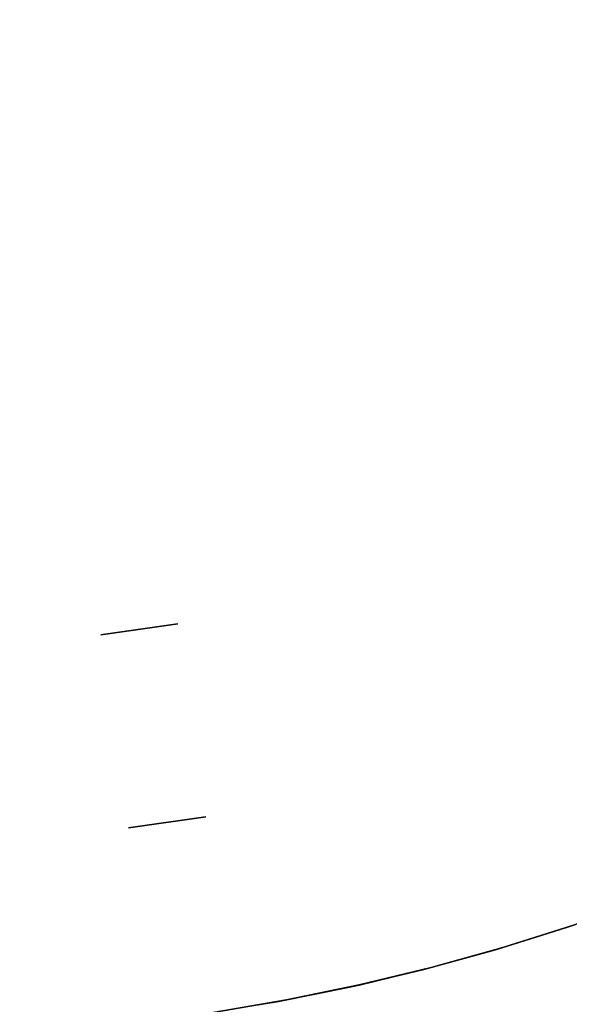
# Model space of a CAD drawing. Header units: millimetres. Extents: x 220 to 1240, y -2940 to -1929.
# Tile 32 of 59: x 750 to 835, y -2759 to -2608. Entities that reach past the tile are written whole.
import ezdxf

# ---------------------------------------------------------------- set-up
doc = ezdxf.new("R2010")
doc.units = ezdxf.units.MM

msp = doc.modelspace()

# ---------------------------------------------------------------- linework, layer by layer
at = {"extrusion": (1.51515e-05, -2.17846e-06, 1)}
msp.add_lwpolyline([(413.37, -2341.54), (410.35, -2352.55), (407.7, -2363.66), (405.44, -2374.86), (403.57, -2386.13), (402.09, -2397.46), (401.01, -2408.83), (400.32, -2420.23), (400.02, -2431.65), (400.12, -2443.08), (400.61, -2454.49), (401.5, -2465.88), (402.78, -2477.23), (404.46, -2488.53), (406.52, -2499.76), (408.97, -2510.92), (411.81, -2521.99), (415.03, -2532.95), (418.63, -2543.79), (422.59, -2554.5), (426.93, -2565.07), (431.63, -2575.48), (436.69, -2585.72), (442.1, -2595.78), (447.85, -2605.65), (453.95, -2615.32), (460.37, -2624.76), (467.12, -2633.98), (474.18, -2642.96), (481.55, -2651.69), (489.21, -2660.16), (497.17, -2668.36), (505.4, -2676.28), (513.9, -2683.91), (522.66, -2691.24), (531.67, -2698.26), (540.92, -2704.97), (550.4, -2711.35), (560.08, -2717.4), (569.98, -2723.11), (580.06, -2728.48), (590.33, -2733.49), (600.76, -2738.15), (611.34, -2742.44), (622.07, -2746.36), (632.93, -2749.91), (643.91, -2753.08), (654.98, -2755.87), (666.15, -2758.27), (677.4, -2760.29), (688.7, -2761.91), (700.06, -2763.15), (711.45, -2763.99), (722.87, -2764.43), (734.29, -2764.48), (745.71, -2764.13), (757.11, -2763.39), (768.47, -2762.26), (779.8, -2760.73), (791.06, -2758.81), (802.24, -2756.51), (813.35, -2753.81), (824.35, -2750.74), (835.24, -2747.28), (846, -2743.45), (856.62, -2739.25), (867.09, -2734.69), (877.4, -2729.76), (887.53, -2724.48), (897.47, -2718.86), (907.21, -2712.89), (916.74, -2706.59), (926.05, -2699.97), (935.12, -2693.02), (943.94, -2685.77), (952.51, -2678.21), (960.81, -2670.36), (968.84, -2662.23), (976.58, -2653.83), (984.02, -2645.17), (991.16, -2636.25), (997.99, -2627.09), (1004.49, -2617.7), (1010.67, -2608.09), (1016.51, -2598.27), (1022, -2588.26), (1027.15, -2578.06), (1031.94, -2567.69), (1036.37, -2557.16), (1040.43, -2546.48), (1044.12, -2535.67), (1047.43, -2524.74), (1050.36, -2513.7), (1052.91, -2502.56), (1055.08, -2491.34), (1056.85, -2480.06), (1058.23, -2468.72), (1059.22, -2457.34), (1059.81, -2445.93), (1060.01, -2434.51)], dxfattribs=at)
at = {"extrusion": (-1.51515e-05, 2.17846e-06, 1)}
for points in [[(1059.99, -2434.51), (1059.8, -2445.93), (1059.2, -2457.34), (1058.22, -2468.72), (1056.84, -2480.06), (1055.06, -2491.34), (1052.9, -2502.56), (1050.35, -2513.69), (1047.42, -2524.74), (1044.11, -2535.67), (1040.42, -2546.48), (1036.36, -2557.16), (1031.93, -2567.69), (1027.14, -2578.06), (1021.99, -2588.25), (1016.49, -2598.27), (1010.65, -2608.09), (1004.48, -2617.7), (997.97, -2627.09), (991.15, -2636.25), (984.01, -2645.16), (976.57, -2653.83), (968.83, -2662.23), (960.8, -2670.36), (952.5, -2678.21), (943.93, -2685.77), (935.11, -2693.02), (926.04, -2699.96), (916.73, -2706.59), (907.2, -2712.89), (897.46, -2718.86), (887.52, -2724.48), (877.39, -2729.76), (867.08, -2734.69), (856.61, -2739.25), (845.99, -2743.45), (835.22, -2747.28), (824.34, -2750.73), (813.33, -2753.81), (802.23, -2756.5), (791.04, -2758.81), (779.78, -2760.73), (768.46, -2762.26), (757.1, -2763.39), (745.7, -2764.13), (734.28, -2764.48), (722.85, -2764.43), (711.44, -2763.98), (700.05, -2763.15), (688.69, -2761.91), (677.38, -2760.29), (666.14, -2758.27), (654.97, -2755.87), (643.89, -2753.08), (632.92, -2749.91), (622.06, -2746.36), (611.33, -2742.43), (600.75, -2738.14), (590.31, -2733.49), (580.05, -2728.47), (569.97, -2723.11), (560.07, -2717.4), (550.38, -2711.35), (540.91, -2704.96), (531.66, -2698.26), (522.65, -2691.23), (513.89, -2683.9), (505.39, -2676.28), (497.15, -2668.36), (489.2, -2660.16), (481.53, -2651.69), (474.17, -2642.96), (467.1, -2633.98), (460.36, -2624.76), (453.93, -2615.31), (447.84, -2605.65), (442.09, -2595.78), (436.68, -2585.72), (431.62, -2575.48), (426.92, -2565.07), (422.58, -2554.5), (418.61, -2543.79), (415.02, -2532.95), (411.8, -2521.98), (408.96, -2510.92), (406.51, -2499.76), (404.45, -2488.53), (402.77, -2477.23), (401.49, -2465.88), (400.6, -2454.49), (400.11, -2443.07), (400.01, -2431.65), (400.3, -2420.23), (400.99, -2408.83), (402.08, -2397.46), (403.56, -2386.13), (405.43, -2374.86), (407.69, -2363.66), (410.33, -2352.55), (413.36, -2341.54)], [(1060, -2434.51), (1059.8, -2445.93), (1059.21, -2457.34), (1058.22, -2468.72), (1056.84, -2480.06), (1055.07, -2491.34), (1052.91, -2502.56), (1050.36, -2513.7), (1047.43, -2524.74), (1044.11, -2535.67), (1040.42, -2546.48), (1036.36, -2557.16), (1031.93, -2567.69), (1027.14, -2578.06), (1022, -2588.26), (1016.5, -2598.27), (1010.66, -2608.09), (1004.49, -2617.7), (997.98, -2627.09), (991.16, -2636.25), (984.02, -2645.17), (976.57, -2653.83), (968.83, -2662.23), (960.81, -2670.36), (952.51, -2678.21), (943.94, -2685.77), (935.12, -2693.02), (926.04, -2699.96), (916.74, -2706.59), (907.21, -2712.89), (897.47, -2718.86), (887.53, -2724.48), (877.4, -2729.76), (867.09, -2734.69), (856.62, -2739.25), (845.99, -2743.45), (835.23, -2747.28), (824.34, -2750.74), (813.34, -2753.81), (802.24, -2756.5), (791.05, -2758.81), (779.79, -2760.73), (768.47, -2762.26), (757.1, -2763.39), (745.7, -2764.13), (734.29, -2764.48), (722.86, -2764.43), (711.45, -2763.99), (700.06, -2763.15), (688.7, -2761.91), (677.39, -2760.29), (666.15, -2758.27), (654.98, -2755.87), (643.9, -2753.08), (632.93, -2749.91), (622.07, -2746.36), (611.34, -2742.44), (600.75, -2738.14), (590.32, -2733.49), (580.06, -2728.48), (569.97, -2723.11), (560.08, -2717.4), (550.39, -2711.35), (540.92, -2704.96), (531.67, -2698.26), (522.66, -2691.24), (513.9, -2683.91), (505.4, -2676.28), (497.16, -2668.36), (489.21, -2660.16), (481.54, -2651.69), (474.17, -2642.96), (467.11, -2633.98), (460.37, -2624.76), (453.94, -2615.32), (447.85, -2605.65), (442.1, -2595.78), (436.69, -2585.72), (431.63, -2575.48), (426.93, -2565.07), (422.59, -2554.5), (418.62, -2543.79), (415.03, -2532.95), (411.81, -2521.99), (408.97, -2510.92), (406.52, -2499.76), (404.45, -2488.53), (402.78, -2477.23), (401.5, -2465.88), (400.61, -2454.49), (400.11, -2443.08), (400.01, -2431.65), (400.31, -2420.23), (401, -2408.83), (402.09, -2397.46), (403.57, -2386.13), (405.44, -2374.86), (407.7, -2363.66), (410.34, -2352.55), (413.37, -2341.54)]]:
    msp.add_lwpolyline(points, dxfattribs=at)
for points in [[(968.83, -2662.23), (960.81, -2670.36), (952.51, -2678.21), (943.94, -2685.77), (935.11, -2693.02), (926.04, -2699.96), (916.74, -2706.59), (907.21, -2712.89), (897.47, -2718.86), (887.53, -2724.48), (877.39, -2729.76), (867.09, -2734.69), (856.62, -2739.25), (845.99, -2743.45), (835.23, -2747.28), (824.34, -2750.74), (813.34, -2753.81), (802.24, -2756.5), (791.05, -2758.81), (779.79, -2760.73), (768.47, -2762.26), (757.1, -2763.39), (745.7, -2764.13)], [(744.31, -2764.2), (755.75, -2763.5), (767.15, -2762.41), (778.51, -2760.92), (789.81, -2759.04), (801.04, -2756.77), (812.18, -2754.11), (823.22, -2751.07), (834.15, -2747.64), (844.96, -2743.84), (855.62, -2739.66), (866.14, -2735.12), (876.49, -2730.21), (886.66, -2724.95), (896.65, -2719.34), (906.44, -2713.38), (916.01, -2707.09), (925.36, -2700.47), (934.47, -2693.53), (943.34, -2686.28), (951.95, -2678.72), (960.29, -2670.87), (968.35, -2662.74)], [(744.31, -2764.2), (755.75, -2763.5), (767.15, -2762.41), (778.51, -2760.92), (789.81, -2759.04), (801.04, -2756.77), (812.18, -2754.11), (823.22, -2751.07), (834.15, -2747.64), (844.96, -2743.84), (855.62, -2739.66), (866.14, -2735.12), (876.49, -2730.21), (886.66, -2724.95), (896.65, -2719.34), (906.44, -2713.38), (916.01, -2707.09), (925.36, -2700.47), (934.47, -2693.53), (943.34, -2686.28), (951.95, -2678.72), (960.29, -2670.87), (968.35, -2662.74)], [(774.36, -2700.91), (762.49, -2702.61)], [(762.49, -2702.61), (774.36, -2700.91)], [(762.49, -2702.61), (774.36, -2700.91)], [(762.49, -2702.61), (774.36, -2700.91)], [(774.36, -2700.91), (762.49, -2702.61)], [(774.36, -2700.91), (762.49, -2702.61)], [(774.36, -2700.91), (762.49, -2702.61)], [(766.76, -2732.31), (778.63, -2730.6)], [(766.76, -2732.31), (778.63, -2730.6)], [(766.76, -2732.31), (778.63, -2730.6)], [(766.76, -2732.31), (778.63, -2730.6)], [(766.76, -2732.31), (778.63, -2730.6)], [(766.76, -2732.31), (778.63, -2730.6)], [(778.63, -2730.6), (766.76, -2732.31)], [(778.63, -2730.6), (766.76, -2732.31)]]:
    msp.add_lwpolyline(points)
at = {"extrusion": (1, 0, 0)}
for points in [[(-2700.91, -528.01), (-2700.91, -603)], [(-2700.91, 326.99), (-2700.91, 251.99)], [(-2702.61, 251.99), (-2702.61, 326.99)], [(-2702.61, -603), (-2702.61, -528.01)], [(-2701.76, 326.99), (-2701.76, 251.99)], [(-2701.76, -528.01), (-2701.76, -603)], [(-2731.45, 372), (-2731.45, 356.99)], [(-2731.45, -633), (-2731.45, -648.01)], [(-2730.6, 372), (-2730.6, 356.99)], [(-2730.6, -633), (-2730.6, -648.01)], [(-2732.31, 356.99), (-2732.31, 372)], [(-2732.31, -648.01), (-2732.31, -633)]]:
    msp.add_lwpolyline(points, dxfattribs=at)
at = {"extrusion": (0.989821, 0.142315, -1.147e-14)}
msp.add_lwpolyline([(-2813.62, -498.01), (-2812.59, -498.02), (-2811.57, -498.07), (-2810.55, -498.16), (-2809.53, -498.28), (-2808.52, -498.44), (-2807.51, -498.63), (-2806.51, -498.86), (-2805.52, -499.12), (-2804.54, -499.41), (-2803.57, -499.74), (-2802.61, -500.1), (-2801.67, -500.49), (-2800.73, -500.91), (-2799.82, -501.37), (-2798.91, -501.86), (-2798.03, -502.37), (-2797.16, -502.92), (-2796.32, -503.5), (-2795.49, -504.1), (-2794.69, -504.73), (-2793.9, -505.39), (-2793.14, -506.08), (-2792.4, -506.79), (-2791.69, -507.53), (-2791.01, -508.29), (-2790.35, -509.07), (-2789.71, -509.88), (-2789.11, -510.7), (-2788.53, -511.55), (-2787.99, -512.42), (-2787.47, -513.3), (-2786.98, -514.2), (-2786.53, -515.12), (-2786.1, -516.05), (-2785.71, -517), (-2785.35, -517.96), (-2785.02, -518.93), (-2784.73, -519.91), (-2784.47, -520.9), (-2784.25, -521.9), (-2784.05, -522.91), (-2783.9, -523.92), (-2783.78, -524.94), (-2783.69, -525.96), (-2783.64, -526.98), (-2783.62, -528.01)], dxfattribs=at)
at = {"extrusion": (0.989821, 0.142315, -1.26579e-14)}
msp.add_lwpolyline([(-2783.62, 251.99), (-2783.64, 250.97), (-2783.69, 249.95), (-2783.78, 248.93), (-2783.9, 247.91), (-2784.05, 246.9), (-2784.25, 245.89), (-2784.47, 244.89), (-2784.73, 243.9), (-2785.02, 242.92), (-2785.35, 241.95), (-2785.71, 240.99), (-2786.1, 240.04), (-2786.53, 239.11), (-2786.98, 238.19), (-2787.47, 237.29), (-2787.99, 236.41), (-2788.53, 235.54), (-2789.11, 234.69), (-2789.71, 233.87), (-2790.35, 233.06), (-2791.01, 232.28), (-2791.69, 231.52), (-2792.4, 230.78), (-2793.14, 230.07), (-2793.9, 229.38), (-2794.69, 228.72), (-2795.49, 228.09), (-2796.32, 227.49), (-2797.16, 226.91), (-2798.03, 226.36), (-2798.91, 225.85), (-2799.82, 225.36), (-2800.73, 224.9), (-2801.67, 224.48), (-2802.61, 224.09), (-2803.57, 223.73), (-2804.54, 223.4), (-2805.52, 223.11), (-2806.51, 222.85), (-2807.51, 222.62), (-2808.52, 222.43), (-2809.53, 222.27), (-2810.55, 222.15), (-2811.57, 222.06), (-2812.59, 222.01), (-2813.62, 221.99)], dxfattribs=at)
at = {"extrusion": (0.989821, 0.142315, 7.00616e-15)}
msp.add_lwpolyline([(-2813.62, 356.99), (-2812.59, 356.98), (-2811.57, 356.93), (-2810.55, 356.84), (-2809.53, 356.72), (-2808.52, 356.56), (-2807.51, 356.37), (-2806.51, 356.14), (-2805.52, 355.88), (-2804.54, 355.59), (-2803.57, 355.26), (-2802.61, 354.9), (-2801.67, 354.51), (-2800.73, 354.09), (-2799.82, 353.63), (-2798.91, 353.14), (-2798.03, 352.63), (-2797.16, 352.08), (-2796.32, 351.5), (-2795.49, 350.9), (-2794.69, 350.27), (-2793.9, 349.61), (-2793.14, 348.92), (-2792.4, 348.21), (-2791.69, 347.47), (-2791.01, 346.71), (-2790.35, 345.93), (-2789.71, 345.12), (-2789.11, 344.3), (-2788.53, 343.45), (-2787.99, 342.58), (-2787.47, 341.7), (-2786.98, 340.8), (-2786.53, 339.88), (-2786.1, 338.95), (-2785.71, 338), (-2785.35, 337.04), (-2785.02, 336.07), (-2784.73, 335.09), (-2784.47, 334.1), (-2784.25, 333.1), (-2784.05, 332.09), (-2783.9, 331.08), (-2783.78, 330.06), (-2783.69, 329.04), (-2783.64, 328.02), (-2783.62, 326.99)], dxfattribs=at)
at = {"extrusion": (0.989821, 0.142315, -8.40351e-15)}
msp.add_lwpolyline([(-2783.62, -603), (-2783.64, -604.03), (-2783.69, -605.05), (-2783.78, -606.07), (-2783.9, -607.09), (-2784.05, -608.1), (-2784.25, -609.11), (-2784.47, -610.11), (-2784.73, -611.1), (-2785.02, -612.08), (-2785.35, -613.05), (-2785.71, -614.01), (-2786.1, -614.96), (-2786.53, -615.89), (-2786.98, -616.81), (-2787.47, -617.71), (-2787.99, -618.59), (-2788.53, -619.46), (-2789.11, -620.31), (-2789.71, -621.13), (-2790.35, -621.94), (-2791.01, -622.72), (-2791.69, -623.48), (-2792.4, -624.22), (-2793.14, -624.93), (-2793.9, -625.62), (-2794.69, -626.28), (-2795.49, -626.91), (-2796.32, -627.51), (-2797.16, -628.09), (-2798.03, -628.64), (-2798.91, -629.15), (-2799.82, -629.64), (-2800.73, -630.1), (-2801.67, -630.52), (-2802.61, -630.91), (-2803.57, -631.27), (-2804.54, -631.6), (-2805.52, -631.89), (-2806.51, -632.15), (-2807.51, -632.38), (-2808.52, -632.57), (-2809.53, -632.73), (-2810.55, -632.85), (-2811.57, -632.94), (-2812.59, -632.99), (-2813.62, -633)], dxfattribs=at)
at = {"extrusion": (0.989821, 0.142315, -2.44287e-14)}
msp.add_lwpolyline([(-2783.62, -528.01), (-2783.64, -526.98), (-2783.69, -525.96), (-2783.78, -524.94), (-2783.9, -523.92), (-2784.05, -522.91), (-2784.25, -521.9), (-2784.47, -520.9), (-2784.73, -519.91), (-2785.02, -518.93), (-2785.35, -517.96), (-2785.71, -517), (-2786.1, -516.05), (-2786.53, -515.12), (-2786.98, -514.2), (-2787.47, -513.3), (-2787.99, -512.42), (-2788.53, -511.55), (-2789.11, -510.7), (-2789.71, -509.88), (-2790.35, -509.07), (-2791.01, -508.29), (-2791.69, -507.53), (-2792.4, -506.79), (-2793.14, -506.08), (-2793.9, -505.39), (-2794.69, -504.73), (-2795.49, -504.1), (-2796.32, -503.5), (-2797.16, -502.92), (-2798.03, -502.37), (-2798.91, -501.86), (-2799.82, -501.37), (-2800.73, -500.91), (-2801.67, -500.49), (-2802.61, -500.1), (-2803.57, -499.74), (-2804.54, -499.41), (-2805.52, -499.12), (-2806.51, -498.86), (-2807.51, -498.63), (-2808.52, -498.44), (-2809.53, -498.28), (-2810.55, -498.16), (-2811.57, -498.07), (-2812.59, -498.02), (-2813.62, -498.01)], dxfattribs=at)
at = {"extrusion": (0.989821, 0.142315, 9.08425e-15)}
msp.add_lwpolyline([(-2813.62, 221.99), (-2812.59, 222.01), (-2811.57, 222.06), (-2810.55, 222.15), (-2809.53, 222.27), (-2808.52, 222.43), (-2807.51, 222.62), (-2806.51, 222.85), (-2805.52, 223.11), (-2804.54, 223.4), (-2803.57, 223.73), (-2802.61, 224.09), (-2801.67, 224.48), (-2800.73, 224.9), (-2799.82, 225.36), (-2798.91, 225.85), (-2798.03, 226.36), (-2797.16, 226.91), (-2796.32, 227.49), (-2795.49, 228.09), (-2794.69, 228.72), (-2793.9, 229.38), (-2793.14, 230.07), (-2792.4, 230.78), (-2791.69, 231.52), (-2791.01, 232.28), (-2790.35, 233.06), (-2789.71, 233.87), (-2789.11, 234.69), (-2788.53, 235.54), (-2787.99, 236.41), (-2787.47, 237.29), (-2786.98, 238.19), (-2786.53, 239.11), (-2786.1, 240.04), (-2785.71, 240.99), (-2785.35, 241.95), (-2785.02, 242.92), (-2784.73, 243.9), (-2784.47, 244.89), (-2784.25, 245.89), (-2784.05, 246.9), (-2783.9, 247.91), (-2783.78, 248.93), (-2783.69, 249.95), (-2783.64, 250.97), (-2783.62, 251.99)], dxfattribs=at)
at = {"extrusion": (0.989821, 0.142315, 6.83535e-15)}
msp.add_lwpolyline([(-2783.62, 326.99), (-2783.64, 328.02), (-2783.69, 329.04), (-2783.78, 330.06), (-2783.9, 331.08), (-2784.05, 332.09), (-2784.25, 333.1), (-2784.47, 334.1), (-2784.73, 335.09), (-2785.02, 336.07), (-2785.35, 337.04), (-2785.71, 338), (-2786.1, 338.95), (-2786.53, 339.88), (-2786.98, 340.8), (-2787.47, 341.7), (-2787.99, 342.58), (-2788.53, 343.45), (-2789.11, 344.3), (-2789.71, 345.12), (-2790.35, 345.93), (-2791.01, 346.71), (-2791.69, 347.47), (-2792.4, 348.21), (-2793.14, 348.92), (-2793.9, 349.61), (-2794.69, 350.27), (-2795.49, 350.9), (-2796.32, 351.5), (-2797.16, 352.08), (-2798.03, 352.63), (-2798.91, 353.14), (-2799.82, 353.63), (-2800.73, 354.09), (-2801.67, 354.51), (-2802.61, 354.9), (-2803.57, 355.26), (-2804.54, 355.59), (-2805.52, 355.88), (-2806.51, 356.14), (-2807.51, 356.37), (-2808.52, 356.56), (-2809.53, 356.72), (-2810.55, 356.84), (-2811.57, 356.93), (-2812.59, 356.98), (-2813.62, 356.99)], dxfattribs=at)
at = {"extrusion": (0.989821, 0.142315, -6.7041e-15)}
msp.add_lwpolyline([(-2813.62, -633), (-2812.59, -632.99), (-2811.57, -632.94), (-2810.55, -632.85), (-2809.53, -632.73), (-2808.52, -632.57), (-2807.51, -632.38), (-2806.51, -632.15), (-2805.52, -631.89), (-2804.54, -631.6), (-2803.57, -631.27), (-2802.61, -630.91), (-2801.67, -630.52), (-2800.73, -630.1), (-2799.82, -629.64), (-2798.91, -629.15), (-2798.03, -628.64), (-2797.16, -628.09), (-2796.32, -627.51), (-2795.49, -626.91), (-2794.69, -626.28), (-2793.9, -625.62), (-2793.14, -624.93), (-2792.4, -624.22), (-2791.69, -623.48), (-2791.01, -622.72), (-2790.35, -621.94), (-2789.71, -621.13), (-2789.11, -620.31), (-2788.53, -619.46), (-2787.99, -618.59), (-2787.47, -617.71), (-2786.98, -616.81), (-2786.53, -615.89), (-2786.1, -614.96), (-2785.71, -614.01), (-2785.35, -613.05), (-2785.02, -612.08), (-2784.73, -611.1), (-2784.47, -610.11), (-2784.25, -609.11), (-2784.05, -608.1), (-2783.9, -607.09), (-2783.78, -606.07), (-2783.69, -605.05), (-2783.64, -604.03), (-2783.62, -603)], dxfattribs=at)
at = {"extrusion": (0.989821, 0.142315, -7.45259e-15)}
msp.add_lwpolyline([(-2813.62, -498.01), (-2812.59, -498.02), (-2811.57, -498.07), (-2810.55, -498.16), (-2809.53, -498.28), (-2808.52, -498.44), (-2807.51, -498.63), (-2806.51, -498.86), (-2805.52, -499.12), (-2804.54, -499.41), (-2803.57, -499.74), (-2802.61, -500.1), (-2801.67, -500.49), (-2800.73, -500.91), (-2799.82, -501.37), (-2798.91, -501.86), (-2798.03, -502.37), (-2797.16, -502.92), (-2796.32, -503.5), (-2795.49, -504.1), (-2794.69, -504.73), (-2793.9, -505.39), (-2793.14, -506.08), (-2792.4, -506.79), (-2791.69, -507.53), (-2791.01, -508.29), (-2790.35, -509.07), (-2789.71, -509.88), (-2789.11, -510.7), (-2788.53, -511.55), (-2787.99, -512.42), (-2787.47, -513.3), (-2786.98, -514.2), (-2786.53, -515.12), (-2786.1, -516.05), (-2785.71, -517), (-2785.35, -517.96), (-2785.02, -518.93), (-2784.73, -519.91), (-2784.47, -520.9), (-2784.25, -521.9), (-2784.05, -522.91), (-2783.9, -523.92), (-2783.78, -524.94), (-2783.69, -525.96), (-2783.64, -526.98), (-2783.62, -528.01)], dxfattribs=at)
at = {"extrusion": (0.989821, 0.142315, 4.54956e-15)}
msp.add_lwpolyline([(-2783.62, 251.99), (-2783.64, 250.97), (-2783.69, 249.95), (-2783.78, 248.93), (-2783.9, 247.91), (-2784.05, 246.9), (-2784.25, 245.89), (-2784.47, 244.89), (-2784.73, 243.9), (-2785.02, 242.92), (-2785.35, 241.95), (-2785.71, 240.99), (-2786.1, 240.04), (-2786.53, 239.11), (-2786.98, 238.19), (-2787.47, 237.29), (-2787.99, 236.41), (-2788.53, 235.54), (-2789.11, 234.69), (-2789.71, 233.87), (-2790.35, 233.06), (-2791.01, 232.28), (-2791.69, 231.52), (-2792.4, 230.78), (-2793.14, 230.07), (-2793.9, 229.38), (-2794.69, 228.72), (-2795.49, 228.09), (-2796.32, 227.49), (-2797.16, 226.91), (-2798.03, 226.36), (-2798.91, 225.85), (-2799.82, 225.36), (-2800.73, 224.9), (-2801.67, 224.48), (-2802.61, 224.09), (-2803.57, 223.73), (-2804.54, 223.4), (-2805.52, 223.11), (-2806.51, 222.85), (-2807.51, 222.62), (-2808.52, 222.43), (-2809.53, 222.27), (-2810.55, 222.15), (-2811.57, 222.06), (-2812.59, 222.01), (-2813.62, 221.99)], dxfattribs=at)
at = {"extrusion": (0.989821, 0.142315, -4.31336e-15)}
msp.add_lwpolyline([(-2813.62, 356.99), (-2812.59, 356.98), (-2811.57, 356.93), (-2810.55, 356.84), (-2809.53, 356.72), (-2808.52, 356.56), (-2807.51, 356.37), (-2806.51, 356.14), (-2805.52, 355.88), (-2804.54, 355.59), (-2803.57, 355.26), (-2802.61, 354.9), (-2801.67, 354.51), (-2800.73, 354.09), (-2799.82, 353.63), (-2798.91, 353.14), (-2798.03, 352.63), (-2797.16, 352.08), (-2796.32, 351.5), (-2795.49, 350.9), (-2794.69, 350.27), (-2793.9, 349.61), (-2793.14, 348.92), (-2792.4, 348.21), (-2791.69, 347.47), (-2791.01, 346.71), (-2790.35, 345.93), (-2789.71, 345.12), (-2789.11, 344.3), (-2788.53, 343.45), (-2787.99, 342.58), (-2787.47, 341.7), (-2786.98, 340.8), (-2786.53, 339.88), (-2786.1, 338.95), (-2785.71, 338), (-2785.35, 337.04), (-2785.02, 336.07), (-2784.73, 335.09), (-2784.47, 334.1), (-2784.25, 333.1), (-2784.05, 332.09), (-2783.9, 331.08), (-2783.78, 330.06), (-2783.69, 329.04), (-2783.64, 328.02), (-2783.62, 326.99)], dxfattribs=at)
at = {"extrusion": (0.989821, 0.142315, 5.06843e-16)}
msp.add_lwpolyline([(-2783.62, -603), (-2783.64, -604.03), (-2783.69, -605.05), (-2783.78, -606.07), (-2783.9, -607.09), (-2784.05, -608.1), (-2784.25, -609.11), (-2784.47, -610.11), (-2784.73, -611.1), (-2785.02, -612.08), (-2785.35, -613.05), (-2785.71, -614.01), (-2786.1, -614.96), (-2786.53, -615.89), (-2786.98, -616.81), (-2787.47, -617.71), (-2787.99, -618.59), (-2788.53, -619.46), (-2789.11, -620.31), (-2789.71, -621.13), (-2790.35, -621.94), (-2791.01, -622.72), (-2791.69, -623.48), (-2792.4, -624.22), (-2793.14, -624.93), (-2793.9, -625.62), (-2794.69, -626.28), (-2795.49, -626.91), (-2796.32, -627.51), (-2797.16, -628.09), (-2798.03, -628.64), (-2798.91, -629.15), (-2799.82, -629.64), (-2800.73, -630.1), (-2801.67, -630.52), (-2802.61, -630.91), (-2803.57, -631.27), (-2804.54, -631.6), (-2805.52, -631.89), (-2806.51, -632.15), (-2807.51, -632.38), (-2808.52, -632.57), (-2809.53, -632.73), (-2810.55, -632.85), (-2811.57, -632.94), (-2812.59, -632.99), (-2813.62, -633)], dxfattribs=at)
at = {"extrusion": (0.989821, 0.142315, -2.94291e-15)}
msp.add_lwpolyline([(-2813.62, -498.01), (-2815.67, -497.97), (-2817.71, -497.87), (-2819.75, -497.69), (-2821.79, -497.45), (-2823.81, -497.13), (-2825.83, -496.75), (-2827.82, -496.3), (-2829.81, -495.78), (-2831.77, -495.19), (-2833.71, -494.54), (-2835.63, -493.82), (-2837.52, -493.04), (-2839.39, -492.19), (-2841.22, -491.28), (-2843.02, -490.3), (-2844.79, -489.27), (-2846.53, -488.18), (-2848.22, -487.02), (-2849.87, -485.81), (-2851.48, -484.55), (-2853.05, -483.23), (-2854.57, -481.86), (-2856.04, -480.43), (-2857.47, -478.96), (-2858.84, -477.44), (-2860.16, -475.87), (-2861.43, -474.26), (-2862.64, -472.61), (-2863.79, -470.91), (-2864.88, -469.18), (-2865.92, -467.41), (-2866.89, -465.61), (-2867.8, -463.77), (-2868.65, -461.91), (-2869.43, -460.02), (-2870.15, -458.1), (-2870.81, -456.16), (-2871.39, -454.19), (-2871.91, -452.21), (-2872.36, -450.21), (-2872.75, -448.2), (-2873.06, -446.17), (-2873.3, -444.14), (-2873.48, -442.1), (-2873.58, -440.05), (-2873.62, -438)], dxfattribs=at)
at = {"extrusion": (0.989821, 0.142315, -1.67664e-15)}
msp.add_lwpolyline([(-2873.62, 162), (-2873.58, 164.04), (-2873.48, 166.09), (-2873.3, 168.13), (-2873.06, 170.16), (-2872.75, 172.19), (-2872.36, 174.2), (-2871.91, 176.2), (-2871.39, 178.18), (-2870.81, 180.15), (-2870.15, 182.09), (-2869.43, 184.01), (-2868.65, 185.9), (-2867.8, 187.76), (-2866.89, 189.6), (-2865.92, 191.4), (-2864.88, 193.17), (-2863.79, 194.9), (-2862.64, 196.6), (-2861.43, 198.25), (-2860.16, 199.86), (-2858.84, 201.43), (-2857.47, 202.95), (-2856.04, 204.42), (-2854.57, 205.85), (-2853.05, 207.22), (-2851.48, 208.54), (-2849.87, 209.8), (-2848.22, 211.01), (-2846.53, 212.17), (-2844.79, 213.26), (-2843.02, 214.29), (-2841.22, 215.27), (-2839.39, 216.18), (-2837.52, 217.03), (-2835.63, 217.81), (-2833.71, 218.53), (-2831.77, 219.18), (-2829.81, 219.77), (-2827.82, 220.29), (-2825.83, 220.74), (-2823.81, 221.12), (-2821.79, 221.44), (-2819.75, 221.68), (-2817.71, 221.86), (-2815.67, 221.96), (-2813.62, 221.99)], dxfattribs=at)
at = {"extrusion": (0.989821, 0.142315, -5.71469e-15)}
msp.add_lwpolyline([(-2843.62, 402), (-2842.59, 401.98), (-2841.57, 401.93), (-2840.55, 401.84), (-2839.53, 401.72), (-2838.52, 401.56), (-2837.51, 401.37), (-2836.51, 401.14), (-2835.52, 400.88), (-2834.54, 400.59), (-2833.57, 400.26), (-2832.61, 399.9), (-2831.67, 399.51), (-2830.73, 399.09), (-2829.82, 398.63), (-2828.91, 398.14), (-2828.03, 397.63), (-2827.16, 397.08), (-2826.32, 396.5), (-2825.49, 395.9), (-2824.69, 395.27), (-2823.9, 394.61), (-2823.14, 393.92), (-2822.4, 393.21), (-2821.69, 392.47), (-2821.01, 391.71), (-2820.35, 390.93), (-2819.71, 390.12), (-2819.11, 389.3), (-2818.53, 388.45), (-2817.99, 387.58), (-2817.47, 386.7), (-2816.98, 385.8), (-2816.53, 384.88), (-2816.1, 383.95), (-2815.71, 383), (-2815.35, 382.04), (-2815.02, 381.07), (-2814.73, 380.09), (-2814.47, 379.1), (-2814.25, 378.1), (-2814.05, 377.09), (-2813.9, 376.08), (-2813.78, 375.06), (-2813.69, 374.04), (-2813.64, 373.02), (-2813.62, 372)], dxfattribs=at)
at = {"extrusion": (0.989821, 0.142315, 2.39073e-15)}
msp.add_lwpolyline([(-2813.62, -648.01), (-2813.64, -649.03), (-2813.69, -650.05), (-2813.78, -651.07), (-2813.9, -652.09), (-2814.05, -653.1), (-2814.25, -654.11), (-2814.47, -655.11), (-2814.73, -656.1), (-2815.02, -657.08), (-2815.35, -658.05), (-2815.71, -659.01), (-2816.1, -659.96), (-2816.53, -660.89), (-2816.98, -661.81), (-2817.47, -662.71), (-2817.99, -663.59), (-2818.53, -664.46), (-2819.11, -665.31), (-2819.71, -666.13), (-2820.35, -666.94), (-2821.01, -667.72), (-2821.69, -668.48), (-2822.4, -669.22), (-2823.14, -669.93), (-2823.9, -670.62), (-2824.69, -671.28), (-2825.49, -671.91), (-2826.32, -672.51), (-2827.16, -673.09), (-2828.03, -673.64), (-2828.91, -674.15), (-2829.82, -674.64), (-2830.73, -675.1), (-2831.67, -675.52), (-2832.61, -675.91), (-2833.57, -676.27), (-2834.54, -676.6), (-2835.52, -676.89), (-2836.51, -677.15), (-2837.51, -677.38), (-2838.52, -677.57), (-2839.53, -677.73), (-2840.55, -677.85), (-2841.57, -677.94), (-2842.59, -677.99), (-2843.62, -678.01)], dxfattribs=at)
at = {"extrusion": (0.989821, 0.142315, 1.64629e-14)}
msp.add_lwpolyline([(-2873.62, -438), (-2873.58, -440.05), (-2873.48, -442.1), (-2873.3, -444.14), (-2873.06, -446.17), (-2872.75, -448.2), (-2872.36, -450.21), (-2871.91, -452.21), (-2871.39, -454.19), (-2870.81, -456.16), (-2870.15, -458.1), (-2869.43, -460.02), (-2868.65, -461.91), (-2867.8, -463.77), (-2866.89, -465.61), (-2865.92, -467.41), (-2864.88, -469.18), (-2863.79, -470.91), (-2862.64, -472.61), (-2861.43, -474.26), (-2860.16, -475.87), (-2858.84, -477.44), (-2857.47, -478.96), (-2856.04, -480.43), (-2854.57, -481.86), (-2853.05, -483.23), (-2851.48, -484.55), (-2849.87, -485.81), (-2848.22, -487.02), (-2846.53, -488.18), (-2844.79, -489.27), (-2843.02, -490.3), (-2841.22, -491.28), (-2839.39, -492.19), (-2837.52, -493.04), (-2835.63, -493.82), (-2833.71, -494.54), (-2831.77, -495.19), (-2829.81, -495.78), (-2827.82, -496.3), (-2825.83, -496.75), (-2823.81, -497.13), (-2821.79, -497.45), (-2819.75, -497.69), (-2817.71, -497.87), (-2815.67, -497.97), (-2813.62, -498.01)], dxfattribs=at)
at = {"extrusion": (0.989821, 0.142315, -5.01459e-15)}
msp.add_lwpolyline([(-2813.62, 221.99), (-2815.67, 221.96), (-2817.71, 221.86), (-2819.75, 221.68), (-2821.79, 221.44), (-2823.81, 221.12), (-2825.83, 220.74), (-2827.82, 220.29), (-2829.81, 219.77), (-2831.77, 219.18), (-2833.71, 218.53), (-2835.63, 217.81), (-2837.52, 217.03), (-2839.39, 216.18), (-2841.22, 215.27), (-2843.02, 214.29), (-2844.79, 213.26), (-2846.53, 212.17), (-2848.22, 211.01), (-2849.87, 209.8), (-2851.48, 208.54), (-2853.05, 207.22), (-2854.57, 205.85), (-2856.04, 204.42), (-2857.47, 202.95), (-2858.84, 201.43), (-2860.16, 199.86), (-2861.43, 198.25), (-2862.64, 196.6), (-2863.79, 194.9), (-2864.88, 193.17), (-2865.92, 191.4), (-2866.89, 189.6), (-2867.8, 187.76), (-2868.65, 185.9), (-2869.43, 184.01), (-2870.15, 182.09), (-2870.81, 180.15), (-2871.39, 178.18), (-2871.91, 176.2), (-2872.36, 174.2), (-2872.75, 172.19), (-2873.06, 170.16), (-2873.3, 168.13), (-2873.48, 166.09), (-2873.58, 164.04), (-2873.62, 162)], dxfattribs=at)
at = {"extrusion": (0.989821, 0.142315, -1.17641e-14)}
msp.add_lwpolyline([(-2843.62, 402), (-2842.59, 401.98), (-2841.57, 401.93), (-2840.55, 401.84), (-2839.53, 401.72), (-2838.52, 401.56), (-2837.51, 401.37), (-2836.51, 401.14), (-2835.52, 400.88), (-2834.54, 400.59), (-2833.57, 400.26), (-2832.61, 399.9), (-2831.67, 399.51), (-2830.73, 399.09), (-2829.82, 398.63), (-2828.91, 398.14), (-2828.03, 397.63), (-2827.16, 397.08), (-2826.32, 396.5), (-2825.49, 395.9), (-2824.69, 395.27), (-2823.9, 394.61), (-2823.14, 393.92), (-2822.4, 393.21), (-2821.69, 392.47), (-2821.01, 391.71), (-2820.35, 390.93), (-2819.71, 390.12), (-2819.11, 389.3), (-2818.53, 388.45), (-2817.99, 387.58), (-2817.47, 386.7), (-2816.98, 385.8), (-2816.53, 384.88), (-2816.1, 383.95), (-2815.71, 383), (-2815.35, 382.04), (-2815.02, 381.07), (-2814.73, 380.09), (-2814.47, 379.1), (-2814.25, 378.1), (-2814.05, 377.09), (-2813.9, 376.08), (-2813.78, 375.06), (-2813.69, 374.04), (-2813.64, 373.02), (-2813.62, 372)], dxfattribs=at)
at = {"extrusion": (0.989821, 0.142315, 2.32449e-14)}
msp.add_lwpolyline([(-2813.62, -648.01), (-2813.64, -649.03), (-2813.69, -650.05), (-2813.78, -651.07), (-2813.9, -652.09), (-2814.05, -653.1), (-2814.25, -654.11), (-2814.47, -655.11), (-2814.73, -656.1), (-2815.02, -657.08), (-2815.35, -658.05), (-2815.71, -659.01), (-2816.1, -659.96), (-2816.53, -660.89), (-2816.98, -661.81), (-2817.47, -662.71), (-2817.99, -663.59), (-2818.53, -664.46), (-2819.11, -665.31), (-2819.71, -666.13), (-2820.35, -666.94), (-2821.01, -667.72), (-2821.69, -668.48), (-2822.4, -669.22), (-2823.14, -669.93), (-2823.9, -670.62), (-2824.69, -671.28), (-2825.49, -671.91), (-2826.32, -672.51), (-2827.16, -673.09), (-2828.03, -673.64), (-2828.91, -674.15), (-2829.82, -674.64), (-2830.73, -675.1), (-2831.67, -675.52), (-2832.61, -675.91), (-2833.57, -676.27), (-2834.54, -676.6), (-2835.52, -676.89), (-2836.51, -677.15), (-2837.51, -677.38), (-2838.52, -677.57), (-2839.53, -677.73), (-2840.55, -677.85), (-2841.57, -677.94), (-2842.59, -677.99), (-2843.62, -678.01)], dxfattribs=at)
at = {"extrusion": (0.989821, 0.142315, 5.69843e-15)}
msp.add_lwpolyline([(-2813.62, -498.01), (-2815.67, -497.97), (-2817.71, -497.87), (-2819.75, -497.69), (-2821.79, -497.45), (-2823.81, -497.13), (-2825.83, -496.75), (-2827.82, -496.3), (-2829.81, -495.78), (-2831.77, -495.19), (-2833.71, -494.54), (-2835.63, -493.82), (-2837.52, -493.04), (-2839.39, -492.19), (-2841.22, -491.28), (-2843.02, -490.3), (-2844.79, -489.27), (-2846.53, -488.18), (-2848.22, -487.02), (-2849.87, -485.81), (-2851.48, -484.55), (-2853.05, -483.23), (-2854.57, -481.86), (-2856.04, -480.43), (-2857.47, -478.96), (-2858.84, -477.44), (-2860.16, -475.87), (-2861.43, -474.26), (-2862.64, -472.61), (-2863.79, -470.91), (-2864.88, -469.18), (-2865.92, -467.41), (-2866.89, -465.61), (-2867.8, -463.77), (-2868.65, -461.91), (-2869.43, -460.02), (-2870.15, -458.1), (-2870.81, -456.16), (-2871.39, -454.19), (-2871.91, -452.21), (-2872.36, -450.21), (-2872.75, -448.2), (-2873.06, -446.17), (-2873.3, -444.14), (-2873.48, -442.1), (-2873.58, -440.05), (-2873.62, -438)], dxfattribs=at)
at = {"extrusion": (0.989821, 0.142315, -1.22144e-14)}
msp.add_lwpolyline([(-2873.62, 162), (-2873.58, 164.04), (-2873.48, 166.09), (-2873.3, 168.13), (-2873.06, 170.16), (-2872.75, 172.19), (-2872.36, 174.2), (-2871.91, 176.2), (-2871.39, 178.18), (-2870.81, 180.15), (-2870.15, 182.09), (-2869.43, 184.01), (-2868.65, 185.9), (-2867.8, 187.76), (-2866.89, 189.6), (-2865.92, 191.4), (-2864.88, 193.17), (-2863.79, 194.9), (-2862.64, 196.6), (-2861.43, 198.25), (-2860.16, 199.86), (-2858.84, 201.43), (-2857.47, 202.95), (-2856.04, 204.42), (-2854.57, 205.85), (-2853.05, 207.22), (-2851.48, 208.54), (-2849.87, 209.8), (-2848.22, 211.01), (-2846.53, 212.17), (-2844.79, 213.26), (-2843.02, 214.29), (-2841.22, 215.27), (-2839.39, 216.18), (-2837.52, 217.03), (-2835.63, 217.81), (-2833.71, 218.53), (-2831.77, 219.18), (-2829.81, 219.77), (-2827.82, 220.29), (-2825.83, 220.74), (-2823.81, 221.12), (-2821.79, 221.44), (-2819.75, 221.68), (-2817.71, 221.86), (-2815.67, 221.96), (-2813.62, 221.99)], dxfattribs=at)
at = {"extrusion": (0.989821, 0.142315, -2.40768e-14)}
msp.add_lwpolyline([(-2813.62, 372), (-2813.64, 373.02), (-2813.69, 374.04), (-2813.78, 375.06), (-2813.9, 376.08), (-2814.05, 377.09), (-2814.25, 378.1), (-2814.47, 379.1), (-2814.73, 380.09), (-2815.02, 381.07), (-2815.35, 382.04), (-2815.71, 383), (-2816.1, 383.95), (-2816.53, 384.88), (-2816.98, 385.8), (-2817.47, 386.7), (-2817.99, 387.58), (-2818.53, 388.45), (-2819.11, 389.3), (-2819.71, 390.12), (-2820.35, 390.93), (-2821.01, 391.71), (-2821.69, 392.47), (-2822.4, 393.21), (-2823.14, 393.92), (-2823.9, 394.61), (-2824.69, 395.27), (-2825.49, 395.9), (-2826.32, 396.5), (-2827.16, 397.08), (-2828.03, 397.63), (-2828.91, 398.14), (-2829.82, 398.63), (-2830.73, 399.09), (-2831.67, 399.51), (-2832.61, 399.9), (-2833.57, 400.26), (-2834.54, 400.59), (-2835.52, 400.88), (-2836.51, 401.14), (-2837.51, 401.37), (-2838.52, 401.56), (-2839.53, 401.72), (-2840.55, 401.84), (-2841.57, 401.93), (-2842.59, 401.98), (-2843.62, 402)], dxfattribs=at)
at = {"extrusion": (0.989821, 0.142315, 1.38438e-14)}
msp.add_lwpolyline([(-2843.62, -678.01), (-2842.59, -677.99), (-2841.57, -677.94), (-2840.55, -677.85), (-2839.53, -677.73), (-2838.52, -677.57), (-2837.51, -677.38), (-2836.51, -677.15), (-2835.52, -676.89), (-2834.54, -676.6), (-2833.57, -676.27), (-2832.61, -675.91), (-2831.67, -675.52), (-2830.73, -675.1), (-2829.82, -674.64), (-2828.91, -674.15), (-2828.03, -673.64), (-2827.16, -673.09), (-2826.32, -672.51), (-2825.49, -671.91), (-2824.69, -671.28), (-2823.9, -670.62), (-2823.14, -669.93), (-2822.4, -669.22), (-2821.69, -668.48), (-2821.01, -667.72), (-2820.35, -666.94), (-2819.71, -666.13), (-2819.11, -665.31), (-2818.53, -664.46), (-2817.99, -663.59), (-2817.47, -662.71), (-2816.98, -661.81), (-2816.53, -660.89), (-2816.1, -659.96), (-2815.71, -659.01), (-2815.35, -658.05), (-2815.02, -657.08), (-2814.73, -656.1), (-2814.47, -655.11), (-2814.25, -654.11), (-2814.05, -653.1), (-2813.9, -652.09), (-2813.78, -651.07), (-2813.69, -650.05), (-2813.64, -649.03), (-2813.62, -648.01)], dxfattribs=at)

doc.saveas('drawing.dxf')
